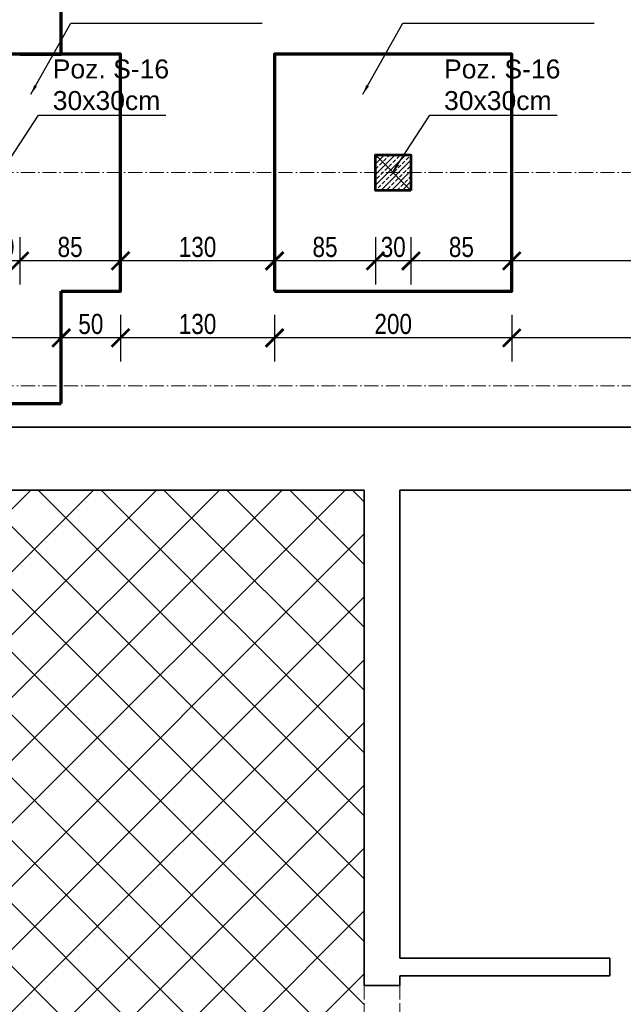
# Model space of a CAD drawing. Header units: inches. Extents: x 201967 to 338763, y -32705 to 30884.
# Tile 182 of 236: x 317549 to 318058, y 15249 to 16080. Entities that reach past the tile are written whole.
import ezdxf

# ---------------------------------------------------------------- set-up
doc = ezdxf.new("R2010")
doc.units = ezdxf.units.IN
doc.header["$MEASUREMENT"] = 0
doc.linetypes.add('ACAD_ISO02W100', pattern=[15, 12, -3])
doc.linetypes.add('ACAD_ISO10W100', pattern=[18, 12, -3, 0, -3])
doc.layers.add('00_kreskowanie', color=1, linetype='Continuous', lineweight=5, true_color=0xff0000)
for name, color, linetype, lineweight in [('01 a1 KONSTRUKCJA żelebet', 200, 'Continuous', 53), ('01 c KONSTRUKCJA ławy', 45, 'Continuous', 70), ('01h3 KONSTRUKCJA pozycje słupy', 252, 'Continuous', 13), ('11 OSIE ściany', 2, 'ACAD_ISO10W100', 5), ('90 WYMIAR', 155, 'Continuous', 9), ('_proj_MURY konstr', 1, 'Continuous', 20), ('K_kreskowanie', 251, 'Continuous', 0)]:
    doc.layers.add(name, color=color, linetype=linetype, lineweight=lineweight)
doc.styles.add('100 arial', font='arial.ttf', dxfattribs={"width": 0.8, "height": 17})
doc.styles.add('OPIS', font='arial.ttf')
doc.styles.add('RomanS', font='romans.shx')
doc.dimstyles.new('100', dxfattribs={"dimscale": 10, "dimtxt": 17, "dimasz": 1.5, "dimexe": 2, "dimexo": 2, "dimgap": 0.3, "dimtad": 1, "dimdec": 1, "dimrnd": 0.5, "dimdsep": 46, "dimtxsty": '100 arial', "dimblk": 'ARCHTICK', "dimcen": 10, "dimclrd": 256, "dimclre": 256, "dimclrt": 256, "dimadec": 0, "dimazin": 0, "dimtfac": 1, "dimtdec": 1, "dimtix": 1, "dimtmove": 1, "dimatfit": 3, "dimfxl": 2, "dimfxlon": 1, "dimtolj": 1, "dimarcsym": 0})
doc.dimstyles.new('DIM100txt12', dxfattribs={"dimtxt": 12, "dimasz": 1.05, "dimexe": 0, "dimexo": 8, "dimgap": 4, "dimtad": 1, "dimdec": 7, "dimrnd": 0.5, "dimdsep": 46, "dimtxsty": 'RomanS', "dimblk1": 'DIM', "dimblk2": 'DIM', "dimsah": 1, "dimcen": 0.09, "dimse1": 1, "dimse2": 1, "dimclrt": 256, "dimadec": 1, "dimazin": 0, "dimtfac": 1, "dimtdec": 7, "dimtix": 1, "dimtofl": 0, "dimtmove": 2, "dimatfit": 3, "dimfxl": 1, "dimtolj": 1, "dimtzin": 0, "dimarcsym": 0})

# ---------------------------------------------------------------- blocks, each defined once
blk = doc.blocks.new('1 osie 1 część BPPZ')
at = {"layer": '11 OSIE ściany'}
for p, q in [((-1237.399999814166, -249.9990929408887), (-4101.782290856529, -249.9990929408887)), ((-1237.399999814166, -429.999028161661), (-4101.782290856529, -429.999028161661))]:
    blk.add_line(p, q, dxfattribs=at)
blk = doc.blocks.new('*U1121')
at = {"lineweight": 5, "ltscale": 0.25}
h = blk.add_hatch(dxfattribs=at)
h.set_pattern_fill('ANSI33', color=5, style=0)
h.set_pattern_definition([(45, (0, -25), (-4.490128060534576, 4.490128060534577), []), (45, (4.490130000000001, -25), (-4.490128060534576, 4.490128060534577), [3.175, -1.5875])])
h.paths.add_polyline_path([(0, 0), (-7.105427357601e-16, -30), (30, -30), (30, 0)])
blk.add_lwpolyline([(0, 0), (-7.105427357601e-16, -30), (30, -30), (30, 0)], close=True)
at = {"layer": 'Defpoints'}
blk.add_line((0, 0), (30, -30), dxfattribs=at)
blk = doc.blocks.new('1 słupy parter rozbudowa 2')
at = {"layer": '01 a1 KONSTRUKCJA żelebet', "xscale": -1, "rotation": 270}
blk.add_blockref('*U1121', (910, -495.0000647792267), dxfattribs=at)
blk = doc.blocks.new('DIM')
for p, q in [((7.275957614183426e-12, -13.00000000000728), (7.275957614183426e-12, 12.99999999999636)), ((8.000000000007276, -7.275957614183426e-12), (-7.999999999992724, -7.275957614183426e-12))]:
    blk.add_line(p, q)
at = {"const_width": 1.714285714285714}
blk.add_lwpolyline([(5.714285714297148, 5.714285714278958), (-5.71428571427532, -5.71428571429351)], dxfattribs=at)
blk = doc.blocks.new('_ARCHTICK')
at = {"color": 0, "linetype": 'ByBlock', "const_width": 0.15}
blk.add_lwpolyline([(-0.5, -0.5), (0.5, 0.5)], dxfattribs=at)
blk = doc.blocks.new('*D1324')
at = {"layer": '90 WYMIAR', "lineweight": -2, "transparency": 16777216}
for p, q in [((317964.1205437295, 15830.64898012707), (317964.1205437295, 15791.09870406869)), ((318234.1205437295, 15830.64898012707), (318234.1205437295, 15791.09870406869)), ((318234.1205437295, 15811.09870406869), (317964.1205437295, 15811.09870406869))]:
    blk.add_line(p, q, dxfattribs=at)
at = {"layer": 'Defpoints', "color": 0, "transparency": 16777216}
for p in [(317964.1205437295, 15850.64898012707), (318234.1205437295, 15850.64898012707), (317964.1205437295, 15811.09870406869)]:
    blk.add_point(p, dxfattribs=at)
at = {"layer": '90 WYMIAR', "lineweight": -2, "transparency": 16777216, "xscale": 15, "yscale": 15, "zscale": 15, "rotation": 180}
blk.add_blockref('_ARCHTICK', (317964.1205437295, 15811.09870406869), dxfattribs=at)
at = {"layer": '90 WYMIAR', "lineweight": -2, "transparency": 16777216, "xscale": 15, "yscale": 15, "zscale": 15}
blk.add_blockref('_ARCHTICK', (318234.1205437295, 15811.09870406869), dxfattribs=at)
at = {"layer": '90 WYMIAR', "transparency": 16777216, "insert": (318099.1205437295, 15822.77844485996), "char_height": 17, "attachment_point": 5, "style": '100 arial'}
blk.add_mtext('\\A1;270', dxfattribs=at)
blk = doc.blocks.new('*D1325')
at = {"layer": '90 WYMIAR', "lineweight": -2, "transparency": 16777216}
for p, q in [((317764.1205437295, 15830.64898012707), (317764.1205437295, 15791.09870406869)), ((317964.1205437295, 15830.64898012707), (317964.1205437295, 15791.09870406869)), ((317964.1205437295, 15811.09870406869), (317764.1205437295, 15811.09870406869))]:
    blk.add_line(p, q, dxfattribs=at)
at = {"layer": 'Defpoints', "color": 0, "transparency": 16777216}
for p in [(317764.1205437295, 15850.64898012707), (317964.1205437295, 15850.64898012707), (317764.1205437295, 15811.09870406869)]:
    blk.add_point(p, dxfattribs=at)
at = {"layer": '90 WYMIAR', "lineweight": -2, "transparency": 16777216, "xscale": 15, "yscale": 15, "zscale": 15, "rotation": 180}
blk.add_blockref('_ARCHTICK', (317764.1205437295, 15811.09870406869), dxfattribs=at)
at = {"layer": '90 WYMIAR', "lineweight": -2, "transparency": 16777216, "xscale": 15, "yscale": 15, "zscale": 15}
blk.add_blockref('_ARCHTICK', (317964.1205437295, 15811.09870406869), dxfattribs=at)
at = {"layer": '90 WYMIAR', "transparency": 16777216, "insert": (317864.1205437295, 15822.77844485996), "char_height": 17, "attachment_point": 5, "style": '100 arial'}
blk.add_mtext('\\A1;200', dxfattribs=at)
blk = doc.blocks.new('*D1326')
at = {"layer": '90 WYMIAR', "lineweight": -2, "transparency": 16777216}
for p, q in [((317634.1205437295, 15830.64898012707), (317634.1205437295, 15791.09870406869)), ((317764.1205437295, 15830.64898012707), (317764.1205437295, 15791.09870406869)), ((317764.1205437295, 15811.09870406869), (317634.1205437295, 15811.09870406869))]:
    blk.add_line(p, q, dxfattribs=at)
at = {"layer": 'Defpoints', "color": 0, "transparency": 16777216}
for p in [(317634.1205437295, 15850.64898012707), (317764.1205437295, 15850.64898012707), (317634.1205437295, 15811.09870406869)]:
    blk.add_point(p, dxfattribs=at)
at = {"layer": '90 WYMIAR', "lineweight": -2, "transparency": 16777216, "xscale": 15, "yscale": 15, "zscale": 15, "rotation": 180}
blk.add_blockref('_ARCHTICK', (317634.1205437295, 15811.09870406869), dxfattribs=at)
at = {"layer": '90 WYMIAR', "lineweight": -2, "transparency": 16777216, "xscale": 15, "yscale": 15, "zscale": 15}
blk.add_blockref('_ARCHTICK', (317764.1205437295, 15811.09870406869), dxfattribs=at)
at = {"layer": '90 WYMIAR', "transparency": 16777216, "insert": (317699.1205437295, 15822.78424295), "char_height": 17, "attachment_point": 5, "style": '100 arial'}
blk.add_mtext('\\A1;130', dxfattribs=at)
blk = doc.blocks.new('*D1327')
at = {"layer": '90 WYMIAR', "lineweight": -2, "transparency": 16777216}
for p, q in [((317584.1205437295, 15830.61497774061), (317584.1205437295, 15791.09870406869)), ((317634.1205437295, 15830.64898012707), (317634.1205437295, 15791.09870406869)), ((317634.1205437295, 15811.09870406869), (317584.1205437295, 15811.09870406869))]:
    blk.add_line(p, q, dxfattribs=at)
at = {"layer": 'Defpoints', "color": 0, "transparency": 16777216}
for p in [(317584.1205437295, 15850.61497774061), (317634.1205437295, 15850.64898012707), (317584.1205437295, 15811.09870406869)]:
    blk.add_point(p, dxfattribs=at)
at = {"layer": '90 WYMIAR', "lineweight": -2, "transparency": 16777216, "xscale": 15, "yscale": 15, "zscale": 15, "rotation": 180}
blk.add_blockref('_ARCHTICK', (317584.1205437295, 15811.09870406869), dxfattribs=at)
at = {"layer": '90 WYMIAR', "lineweight": -2, "transparency": 16777216, "xscale": 15, "yscale": 15, "zscale": 15}
blk.add_blockref('_ARCHTICK', (317634.1205437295, 15811.09870406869), dxfattribs=at)
at = {"layer": '90 WYMIAR', "transparency": 16777216, "insert": (317609.1205437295, 15822.77844485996), "char_height": 17, "attachment_point": 5, "style": '100 arial'}
blk.add_mtext('\\A1;50', dxfattribs=at)
blk = doc.blocks.new('*D1328')
at = {"layer": '90 WYMIAR', "lineweight": -2, "transparency": 16777216}
for p, q in [((317434.1205437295, 15831.09870406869), (317434.1205437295, 15791.09870406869)), ((317584.1205437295, 15830.61497774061), (317584.1205437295, 15791.09870406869)), ((317584.1205437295, 15811.09870406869), (317434.1205437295, 15811.09870406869))]:
    blk.add_line(p, q, dxfattribs=at)
at = {"layer": 'Defpoints', "color": 0, "transparency": 16777216}
for p in [(317434.1205437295, 15855.64904279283), (317584.1205437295, 15850.61497774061), (317434.1205437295, 15811.09870406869)]:
    blk.add_point(p, dxfattribs=at)
at = {"layer": '90 WYMIAR', "lineweight": -2, "transparency": 16777216, "xscale": 15, "yscale": 15, "zscale": 15, "rotation": 180}
blk.add_blockref('_ARCHTICK', (317434.1205437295, 15811.09870406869), dxfattribs=at)
at = {"layer": '90 WYMIAR', "lineweight": -2, "transparency": 16777216, "xscale": 15, "yscale": 15, "zscale": 15}
blk.add_blockref('_ARCHTICK', (317584.1205437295, 15811.09870406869), dxfattribs=at)
at = {"layer": '90 WYMIAR', "transparency": 16777216, "insert": (317509.1205437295, 15822.77844485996), "char_height": 17, "attachment_point": 5, "style": '100 arial'}
blk.add_mtext('\\A1;150', dxfattribs=at)
blk = doc.blocks.new('*D1380')
at = {"layer": '90 WYMIAR', "lineweight": -2, "transparency": 16777216}
for p, q in [((317964.1205437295, 15870.64898012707), (317964.1205437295, 15896.09870406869)), ((318234.1205437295, 15870.64898012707), (318234.1205437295, 15896.09870406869)), ((318234.1205437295, 15876.09870406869), (317964.1205437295, 15876.09870406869))]:
    blk.add_line(p, q, dxfattribs=at)
at = {"layer": 'Defpoints', "color": 0, "transparency": 16777216}
for p in [(317964.1205437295, 15876.09870406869), (317964.1205437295, 15850.64898012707), (318234.1205437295, 15850.64898012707)]:
    blk.add_point(p, dxfattribs=at)
at = {"layer": '90 WYMIAR', "lineweight": -2, "transparency": 16777216, "xscale": 15, "yscale": 15, "zscale": 15, "rotation": 180}
blk.add_blockref('_ARCHTICK', (317964.1205437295, 15876.09870406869), dxfattribs=at)
at = {"layer": '90 WYMIAR', "lineweight": -2, "transparency": 16777216, "xscale": 15, "yscale": 15, "zscale": 15}
blk.add_blockref('_ARCHTICK', (318234.1205437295, 15876.09870406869), dxfattribs=at)
at = {"layer": '90 WYMIAR', "transparency": 16777216, "insert": (318099.1205437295, 15887.77844485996), "char_height": 17, "attachment_point": 5, "style": '100 arial'}
blk.add_mtext('\\A1;270', dxfattribs=at)
blk = doc.blocks.new('*D1381')
at = {"layer": '90 WYMIAR', "lineweight": -2, "transparency": 16777216}
for p, q in [((317879.1205437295, 15896.09870406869), (317879.1205437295, 15856.09870406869)), ((317964.1205437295, 15870.64898012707), (317964.1205437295, 15896.09870406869)), ((317964.1205437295, 15876.09870406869), (317879.1205437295, 15876.09870406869))]:
    blk.add_line(p, q, dxfattribs=at)
at = {"layer": 'Defpoints', "color": 0, "transparency": 16777216}
for p in [(317879.1205437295, 15935.64898012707), (317879.1205437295, 15876.09870406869), (317964.1205437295, 15850.64898012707)]:
    blk.add_point(p, dxfattribs=at)
at = {"layer": '90 WYMIAR', "lineweight": -2, "transparency": 16777216, "xscale": 15, "yscale": 15, "zscale": 15, "rotation": 180}
blk.add_blockref('_ARCHTICK', (317879.1205437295, 15876.09870406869), dxfattribs=at)
at = {"layer": '90 WYMIAR', "lineweight": -2, "transparency": 16777216, "xscale": 15, "yscale": 15, "zscale": 15}
blk.add_blockref('_ARCHTICK', (317964.1205437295, 15876.09870406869), dxfattribs=at)
at = {"layer": '90 WYMIAR', "transparency": 16777216, "insert": (317921.6205437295, 15887.77844485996), "char_height": 17, "attachment_point": 5, "style": '100 arial'}
blk.add_mtext('\\A1;85', dxfattribs=at)
blk = doc.blocks.new('*D1382')
at = {"layer": '90 WYMIAR', "lineweight": -2, "transparency": 16777216}
for p, q in [((317849.1205437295, 15896.09870406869), (317849.1205437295, 15856.09870406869)), ((317879.1205437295, 15896.09870406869), (317879.1205437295, 15856.09870406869)), ((317879.1205437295, 15876.09870406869), (317849.1205437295, 15876.09870406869))]:
    blk.add_line(p, q, dxfattribs=at)
at = {"layer": 'Defpoints', "color": 0, "transparency": 16777216}
for p in [(317849.1205437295, 15935.64898012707), (317879.1205437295, 15935.64898012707), (317849.1205437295, 15876.09870406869)]:
    blk.add_point(p, dxfattribs=at)
at = {"layer": '90 WYMIAR', "lineweight": -2, "transparency": 16777216, "xscale": 15, "yscale": 15, "zscale": 15, "rotation": 180}
blk.add_blockref('_ARCHTICK', (317849.1205437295, 15876.09870406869), dxfattribs=at)
at = {"layer": '90 WYMIAR', "lineweight": -2, "transparency": 16777216, "xscale": 15, "yscale": 15, "zscale": 15}
blk.add_blockref('_ARCHTICK', (317879.1205437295, 15876.09870406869), dxfattribs=at)
at = {"layer": '90 WYMIAR', "transparency": 16777216, "insert": (317864.1205437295, 15887.78424295), "char_height": 17, "attachment_point": 5, "style": '100 arial'}
blk.add_mtext('\\A1;30', dxfattribs=at)
blk = doc.blocks.new('*D1383')
at = {"layer": '90 WYMIAR', "lineweight": -2, "transparency": 16777216}
for p, q in [((317764.1205437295, 15870.64898012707), (317764.1205437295, 15896.09870406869)), ((317849.1205437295, 15896.09870406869), (317849.1205437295, 15856.09870406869)), ((317849.1205437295, 15876.09870406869), (317764.1205437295, 15876.09870406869))]:
    blk.add_line(p, q, dxfattribs=at)
at = {"layer": 'Defpoints', "color": 0, "transparency": 16777216}
for p in [(317849.1205437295, 15935.64898012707), (317764.1205437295, 15876.09870406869), (317764.1205437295, 15850.64898012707)]:
    blk.add_point(p, dxfattribs=at)
at = {"layer": '90 WYMIAR', "lineweight": -2, "transparency": 16777216, "xscale": 15, "yscale": 15, "zscale": 15, "rotation": 180}
blk.add_blockref('_ARCHTICK', (317764.1205437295, 15876.09870406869), dxfattribs=at)
at = {"layer": '90 WYMIAR', "lineweight": -2, "transparency": 16777216, "xscale": 15, "yscale": 15, "zscale": 15}
blk.add_blockref('_ARCHTICK', (317849.1205437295, 15876.09870406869), dxfattribs=at)
at = {"layer": '90 WYMIAR', "transparency": 16777216, "insert": (317806.6205437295, 15887.77844485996), "char_height": 17, "attachment_point": 5, "style": '100 arial'}
blk.add_mtext('\\A1;85', dxfattribs=at)
blk = doc.blocks.new('*D1384')
at = {"layer": '90 WYMIAR', "lineweight": -2, "transparency": 16777216}
for p, q in [((317634.1205437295, 15870.64898012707), (317634.1205437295, 15896.09870406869)), ((317764.1205437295, 15870.64898012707), (317764.1205437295, 15896.09870406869)), ((317764.1205437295, 15876.09870406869), (317634.1205437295, 15876.09870406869))]:
    blk.add_line(p, q, dxfattribs=at)
at = {"layer": 'Defpoints', "color": 0, "transparency": 16777216}
for p in [(317634.1205437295, 15876.09870406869), (317634.1205437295, 15850.64898012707), (317764.1205437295, 15850.64898012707)]:
    blk.add_point(p, dxfattribs=at)
at = {"layer": '90 WYMIAR', "lineweight": -2, "transparency": 16777216, "xscale": 15, "yscale": 15, "zscale": 15, "rotation": 180}
blk.add_blockref('_ARCHTICK', (317634.1205437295, 15876.09870406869), dxfattribs=at)
at = {"layer": '90 WYMIAR', "lineweight": -2, "transparency": 16777216, "xscale": 15, "yscale": 15, "zscale": 15}
blk.add_blockref('_ARCHTICK', (317764.1205437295, 15876.09870406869), dxfattribs=at)
at = {"layer": '90 WYMIAR', "transparency": 16777216, "insert": (317699.1205437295, 15887.78424295), "char_height": 17, "attachment_point": 5, "style": '100 arial'}
blk.add_mtext('\\A1;130', dxfattribs=at)
blk = doc.blocks.new('*D1385')
at = {"layer": '90 WYMIAR', "lineweight": -2, "transparency": 16777216}
for p, q in [((317549.1205437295, 15896.09870406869), (317549.1205437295, 15856.09870406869)), ((317634.1205437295, 15870.64898012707), (317634.1205437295, 15896.09870406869)), ((317634.1205437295, 15876.09870406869), (317549.1205437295, 15876.09870406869))]:
    blk.add_line(p, q, dxfattribs=at)
at = {"layer": 'Defpoints', "color": 0, "transparency": 16777216}
for p in [(317549.1205437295, 15935.64898012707), (317549.1205437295, 15876.09870406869), (317634.1205437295, 15850.64898012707)]:
    blk.add_point(p, dxfattribs=at)
at = {"layer": '90 WYMIAR', "lineweight": -2, "transparency": 16777216, "xscale": 15, "yscale": 15, "zscale": 15, "rotation": 180}
blk.add_blockref('_ARCHTICK', (317549.1205437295, 15876.09870406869), dxfattribs=at)
at = {"layer": '90 WYMIAR', "lineweight": -2, "transparency": 16777216, "xscale": 15, "yscale": 15, "zscale": 15}
blk.add_blockref('_ARCHTICK', (317634.1205437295, 15876.09870406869), dxfattribs=at)
at = {"layer": '90 WYMIAR', "transparency": 16777216, "insert": (317591.6205437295, 15887.77844485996), "char_height": 17, "attachment_point": 5, "style": '100 arial'}
blk.add_mtext('\\A1;85', dxfattribs=at)
blk = doc.blocks.new('*D1386')
at = {"layer": '90 WYMIAR', "lineweight": -2, "transparency": 16777216}
for p, q in [((317519.1205437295, 15896.09870406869), (317519.1205437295, 15856.09870406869)), ((317549.1205437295, 15896.09870406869), (317549.1205437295, 15856.09870406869)), ((317549.1205437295, 15876.09870406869), (317519.1205437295, 15876.09870406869))]:
    blk.add_line(p, q, dxfattribs=at)
at = {"layer": 'Defpoints', "color": 0, "transparency": 16777216}
for p in [(317519.1205437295, 15935.64898012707), (317549.1205437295, 15935.64898012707), (317519.1205437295, 15876.09870406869)]:
    blk.add_point(p, dxfattribs=at)
at = {"layer": '90 WYMIAR', "lineweight": -2, "transparency": 16777216, "xscale": 15, "yscale": 15, "zscale": 15, "rotation": 180}
blk.add_blockref('_ARCHTICK', (317519.1205437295, 15876.09870406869), dxfattribs=at)
at = {"layer": '90 WYMIAR', "lineweight": -2, "transparency": 16777216, "xscale": 15, "yscale": 15, "zscale": 15}
blk.add_blockref('_ARCHTICK', (317549.1205437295, 15876.09870406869), dxfattribs=at)
at = {"layer": '90 WYMIAR', "transparency": 16777216, "insert": (317534.1205437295, 15887.78424295), "char_height": 17, "attachment_point": 5, "style": '100 arial'}
blk.add_mtext('\\A1;30', dxfattribs=at)

msp = doc.modelspace()

# ---------------------------------------------------------------- hatches: boundary and pattern name
at = {"layer": '00_kreskowanie'}
h = msp.add_hatch(dxfattribs=at)
h.set_pattern_fill('ANSI37', color=252, scale=300, angle=359.9999999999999)
h.set_pattern_definition([(45, (230905.6093215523, -1231.773613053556), (-26.51650429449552, 26.51650429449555), []), (135, (230905.6093215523, -1231.773613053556), (-26.51650429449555, -26.51650429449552), [])])
h.paths.add_polyline_path([(316986.7933611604, 15682.64904279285), (317120.138252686, 15682.64904279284), (317119.3382526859, 15697.64904279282), (317234.7382526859, 15697.64904279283), (317234.7382526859, 15682.64904279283), (317417.3382526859, 15682.64904279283), (317418.138252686, 15697.64904279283), (317535.9382526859, 15697.64904279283), (317535.5382526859, 15682.64904279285), (317839.9382526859, 15682.64904279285), (317839.5382526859, 15115.64904279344), (317839.7382526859, 15081.6490564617), (317776.7382085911, 15081.649029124), (317776.7382967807, 14525.649029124), (316985.9933611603, 14525.64905646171)])

# ---------------------------------------------------------------- linework, layer by layer
at = {"layer": '01 c KONSTRUKCJA ławy'}
for p, q in [((317584.1205437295, 16050.61497774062), (317584.1205437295, 16380.6490449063)), ((317549.1205437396, 16050.61497774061), (317584.1205437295, 16050.61497774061)), ((317584.1205437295, 15755.64904279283), (317584.1205437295, 15850.61497774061)), ((316919.1205437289, 15755.64904279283), (317584.1205437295, 15755.64904279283))]:
    msp.add_line(p, q, dxfattribs=at)
msp.add_lwpolyline([(317584.1205437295, 15850.61497774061), (317634.1205437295, 15850.64898012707), (317634.1205437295, 16050.64898012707), (317434.1205437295, 16050.64898012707), (317434.1205437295, 15855.64904279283)], dxfattribs=at)
msp.add_lwpolyline([(317764.1205437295, 15850.64898012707), (317964.1205437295, 15850.64898012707), (317964.1205437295, 16050.64898012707), (317764.1205437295, 16050.64898012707)], close=True, dxfattribs=at)
at = {"layer": '_proj_MURY konstr', "color": 3, "lineweight": 35}
for p, q in [((318195.7382526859, 15735.64904279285), (316934.7382526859, 15735.64904279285)), ((317839.7382526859, 15682.64904279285), (317535.7382526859, 15682.64904279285)), ((317839.7382526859, 15682.64904279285), (317839.7382526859, 15560.9412602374)), ((317869.7382526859, 15682.64904279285), (317869.7382526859, 15560.9412602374)), ((318159.7382526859, 15682.64904279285), (317869.7382526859, 15682.64904279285)), ((317839.7382526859, 15560.9412602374), (317839.7382526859, 15264.64904279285)), ((317869.7382526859, 15560.9412602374), (317869.7382526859, 15287.64904279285)), ((318046.7382527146, 15287.6466491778), (317869.7382526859, 15287.64904279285)), ((318046.7382527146, 15287.6466491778), (318046.7382527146, 15272.6466491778)), ((318046.7382527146, 15272.6466491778), (317869.7382526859, 15272.64904279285)), ((317869.7382526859, 15272.64904279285), (317869.7382526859, 15264.64904279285)), ((317869.7382526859, 15264.64904279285), (317839.7382526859, 15264.64904279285))]:
    msp.add_line(p, q, dxfattribs=at)
at = {"layer": 'K_kreskowanie', "linetype": 'ACAD_ISO02W100'}
for p, q in [((317839.7382526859, 15264.64904279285), (317839.7382526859, 15140.64904279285)), ((317869.7382526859, 15264.64904279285), (317869.7382526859, 15140.64904279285))]:
    msp.add_line(p, q, dxfattribs=at)

# ---------------------------------------------------------------- block references
at = {"layer": '01 a1 KONSTRUKCJA żelebet'}
msp.add_blockref('1 słupy parter rozbudowa 2', (316969.1205437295, 16430.6490449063), dxfattribs=at)
at = {"layer": '11 OSIE ściany'}
msp.add_blockref('1 osie 1 część BPPZ', (320971.5205435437, 16200.64807306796), dxfattribs=at)

# ---------------------------------------------------------------- texts
at = {"layer": '01h3 KONSTRUKCJA pozycje słupy', "char_height": 16, "attachment_point": 4, "style": 'OPIS'}
for insert in [(317576.9911981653, 16024.66804911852), (317906.9911981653, 16024.63404673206)]:
    msp.add_mtext('Poz. S-16\\P30x30cm', dxfattribs=dict(at, insert=insert))

# ---------------------------------------------------------------- dimensions: what is measured, and where the dimension line sits
at = {"layer": '90 WYMIAR'}
for base, p1, p2, picture, middle in [((317519.1205437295, 15876.09870406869), (317549.1205437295, 15935.64898012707), (317519.1205437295, 15935.64898012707), '*D1386', (317534.1205437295, 15887.78424295)), ((317549.1205437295, 15876.09870406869), (317634.1205437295, 15850.64898012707), (317549.1205437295, 15935.64898012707), '*D1385', (317591.6205437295, 15887.77844485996)), ((317764.1205437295, 15876.09870406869), (317849.1205437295, 15935.64898012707), (317764.1205437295, 15850.64898012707), '*D1383', (317806.6205437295, 15887.77844485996)), ((317849.1205437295, 15876.09870406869), (317879.1205437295, 15935.64898012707), (317849.1205437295, 15935.64898012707), '*D1382', (317864.1205437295, 15887.78424295)), ((317879.1205437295, 15876.09870406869), (317964.1205437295, 15850.64898012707), (317879.1205437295, 15935.64898012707), '*D1381', (317921.6205437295, 15887.77844485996)), ((317634.1205437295, 15876.09870406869), (317764.1205437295, 15850.64898012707), (317634.1205437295, 15850.64898012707), '*D1384', (317699.1205437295, 15887.78424295)), ((317964.1205437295, 15876.09870406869), (318234.1205437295, 15850.64898012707), (317964.1205437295, 15850.64898012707), '*D1380', (318099.1205437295, 15887.77844485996)), ((317434.1205437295, 15811.09870406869), (317584.1205437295, 15850.61497774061), (317434.1205437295, 15855.64904279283), '*D1328', (317509.1205437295, 15822.77844485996)), ((317584.1205437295, 15811.09870406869), (317634.1205437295, 15850.64898012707), (317584.1205437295, 15850.61497774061), '*D1327', (317609.1205437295, 15822.77844485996)), ((317634.1205437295, 15811.09870406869), (317764.1205437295, 15850.64898012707), (317634.1205437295, 15850.64898012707), '*D1326', (317699.1205437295, 15822.78424295)), ((317764.1205437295, 15811.09870406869), (317964.1205437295, 15850.64898012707), (317764.1205437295, 15850.64898012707), '*D1325', (317864.1205437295, 15822.77844485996)), ((317964.1205437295, 15811.09870406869), (318234.1205437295, 15850.64898012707), (317964.1205437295, 15850.64898012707), '*D1324', (318099.1205437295, 15822.77844485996))]:
    dim = msp.add_linear_dim(base=base, p1=p1, p2=p2, dimstyle='100', dxfattribs=at)
    dim.commit()
    dim.dimension.update_dxf_attribs({"geometry": picture, "text_midpoint": middle})

# ---------------------------------------------------------------- leaders
at = {"layer": '01h3 KONSTRUKCJA pozycje słupy', "annotation_type": 0, "has_hookline": 1, "hookline_direction": 0}
for points, text_width in [([(317558.5814726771, 16016.88177321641), (317592.1791621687, 16076.61064092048), (317600.1791621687, 16076.61064092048)], 149.5006821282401), ([(317838.5814726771, 16016.91577560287), (317872.1791621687, 16076.64464330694), (317880.1791621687, 16076.64464330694)], 149.5006821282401), ([(317533.5367591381, 15950.68671681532), (317564.9911981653, 15999.0236653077), (317572.9911981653, 15999.0236653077)], 95.39972714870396), ([(317863.5367591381, 15950.65271442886), (317894.9911981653, 15998.98966292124), (317902.9911981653, 15998.98966292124)], 95.39972714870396)]:
    msp.add_leader(points, dimstyle='DIM100txt12', override={"dimasz": 8, "dimgap": 4, "dimtad": 1}, dxfattribs=dict(at, text_width=text_width))

doc.saveas('drawing.dxf')
